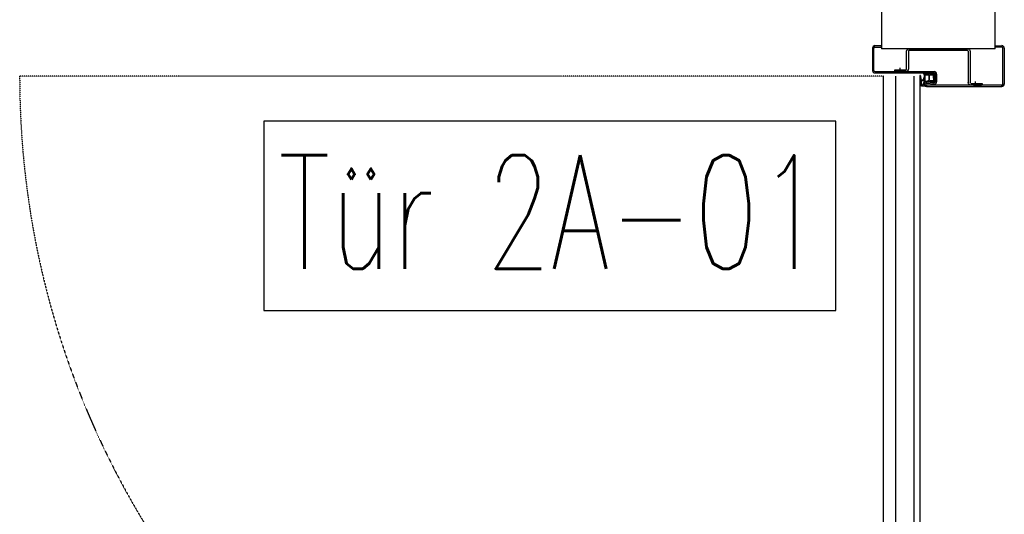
# Model space of a CAD drawing. Header units: millimetres. Extents: x -4577 to 1032787, y -66234 to 201209.
# Tile 31 of 256: x 16432 to 17515, y -41439 to -40895. Entities that reach past the tile are written whole.
import ezdxf
from ezdxf.enums import TextEntityAlignment as Align

# ---------------------------------------------------------------- set-up
doc = ezdxf.new("R2010")
doc.units = ezdxf.units.MM
doc.linetypes.add('510_5_2OG_ELT_1004$0$11-07-22_DS_2OG$0$AUSGEZOGEN', pattern=[0])
doc.linetypes.add('510_5_2OG_ELT_1004$0$11-07-22_DS_2OG$0$STRICHLINIE_S4', pattern=[0.095, 0.06, -0.035])
doc.layers.add('510_5_2OG_ELT_1004$0$11-07-22_DS_2OG$0$2DMitte', color=8, linetype='510_5_2OG_ELT_1004$0$11-07-22_DS_2OG$0$AUSGEZOGEN')
doc.layers.add('510_5_2OG_ELT_1004$0$11-07-22_DS_2OG$0$Mieterausbau', color=8, linetype='510_5_2OG_ELT_1004$0$11-07-22_DS_2OG$0$AUSGEZOGEN')
doc.styles.add('510_5_2OG_ELT_1004$0$Standard', font='simplex.shx')

# ---------------------------------------------------------------- blocks, each defined once
blk = doc.blocks.new('510_5_2OG_ELT_1004$0$11-07-22_DS_2OG$0$LascheTyp2', base_point=(-0.048, 0))
for p, q in [((0.033, 0.0372), (0.033, 0.0027)), ((0.035, 0.0027), (0.035, 0.0372)), ((0.0357, 0.038), (0.048, 0.038)), ((-0.035, 0.0222), (-0.035, 0.0027)), ((-0.033, 0.0027), (-0.033, 0.0222)), ((0.0322, 0.002), (-0.0323, 0.002)), ((-0.0323, 0), (0.0322, 0))]:
    blk.add_line(p, q)
for points in [[(0.048, 0.038), (0.048, 0.04), (0.0357, 0.04)], [(-0.0358, 0.025), (-0.048, 0.025), (-0.048, 0.023), (-0.0358, 0.023)]]:
    blk.add_lwpolyline(points)
for centre, radius, start, end in [((0.0357, 0.0372), 0.00275, 90, 180), ((0.0357, 0.0372), 0.00075, 90, 180), ((0.041, 0.0386), 0.00268, 31.0482, 148.9518), ((-0.0419, 0.0236), 0.00268, 31.0482, 148.9518), ((-0.0358, 0.0222), 0.00275, 0, 90), ((-0.0358, 0.0222), 0.00075, 360, 90), ((-0.0323, 0.0027), 0.00275, 180, 270), ((-0.0323, 0.0027), 0.00075, 180, 270), ((0.0322, 0.0027), 0.00075, 270, 360), ((0.0322, 0.0027), 0.00275, 270, 360)]:
    blk.add_arc(centre, radius, start, end)
at = {"layer": '510_5_2OG_ELT_1004$0$11-07-22_DS_2OG$0$2DMitte'}
for p, q in [((0.041, 0.042), (0.041, 0.036)), ((-0.0419, 0.027), (-0.0419, 0.021))]:
    blk.add_line(p, q, dxfattribs=at)
blk = doc.blocks.new('510_5_2OG_ELT_1004$0$11-07-22_DS_2OG$0$DichtngEinbau', base_point=(-0.0125, -0.005, -0.0044))
for p, q in [((-0.0124, 0.0096), (-0.0111, 0.0108)), ((-0.0111, 0.0108), (-0.0111, 0.0115)), ((-0.0107, 0.0115), (-0.0107, 0.0109)), ((-0.0039, 0.0115), (-0.0018, 0.0099)), ((-0.0124, 0.0074), (-0.0113, 0.0086)), ((-0.0124, 0.0049), (-0.0113, 0.006)), ((-0.0113, 0.0098), (-0.0121, 0.0092)), ((-0.0113, 0.0077), (-0.0121, 0.0071)), ((-0.0113, 0.0051), (-0.0121, 0.0045)), ((-0.0115, 0.0008), (-0.0113, 0.0051)), ((-0.0113, 0.0086), (-0.0113, 0.0098)), ((-0.0113, 0.006), (-0.0113, 0.0077)), ((-0.0084, 0.0002), (-0.0111, 0.0002)), ((-0.0105, 0.0012), (-0.0103, 0.0048)), ((-0.0103, 0.0061), (-0.0103, 0.0096)), ((-0.0038, 0.0009), (-0.0102, 0.0009)), ((-0.0044, 0.0058), (-0.01, 0.0058)), ((-0.01, 0.0051), (-0.0044, 0.0051)), ((-0.0064, -0.0004), (-0.0077, 0)), ((-0.0029, 0.0002), (-0.0062, 0.0002)), ((-0.0039, 0.0101), (-0.0041, 0.0061)), ((-0.0035, 0.0013), (-0.0041, 0.0048)), ((-0.003, 0.0074), (-0.0031, 0.0061)), ((-0.0031, 0.0061), (-0.0023, 0.0042)), ((-0.0027, 0.0021), (-0.0031, 0.0049)), ((-0.0028, 0.0041), (-0.0031, 0.0049)), ((-0.0029, 0.0097), (-0.003, 0.0085)), ((-0.003, 0.0085), (-0.002, 0.007)), ((-0.0024, 0.0068), (-0.003, 0.0074)), ((-0.002, 0.0094), (-0.0029, 0.0097)), ((-0.0125, -0.0012), (-0.0125, -0.0012)), ((-0.0094, -0.0043), (-0.0056, -0.0039)), ((-0.0091, -0.005), (0.001, -0.0039)), ((-0.0046, -0.0038), (0.0005, -0.0032)), ((0.0005, -0.0032), (0.0007, -0.0014)), ((0.0016, -0.0031), (0.0018, 0))]:
    blk.add_line(p, q)
for points in [[(-0.0124, -0.0011), (-0.0123, -0.001), (-0.0122, -0.0009), (-0.0121, -0.0008), (-0.012, -0.0007), (-0.0119, -0.0006), (-0.0119, -0.0005), (-0.0118, -0.0004), (-0.0117, -0.0003), (-0.0117, -0.0002), (-0.0116, 0), (-0.0116, 0.0001), (-0.0115, 0.0002), (-0.0115, 0.0004), (-0.0115, 0.0005), (-0.0115, 0.0006), (-0.0115, 0.0008)], [(-0.0123, -0.0013), (-0.0122, -0.0012), (-0.012, -0.0011), (-0.0119, -0.001), (-0.0118, -0.0009), (-0.0117, -0.0008), (-0.0116, -0.0007), (-0.0115, -0.0006), (-0.0114, -0.0004), (-0.0113, -0.0003), (-0.0112, -0.0001), (-0.0111, 0), (-0.0111, 0.0002)], [(-0.0105, 0.0012), (-0.0105, 0.0012), (-0.0105, 0.0011), (-0.0104, 0.0011), (-0.0104, 0.001), (-0.0104, 0.001), (-0.0103, 0.0009), (-0.0103, 0.0009), (-0.0102, 0.0009), (-0.0102, 0.0009)], [(-0.0077, 0), (-0.0078, 0.0001), (-0.008, 0.0001), (-0.0081, 0.0001), (-0.0082, 0.0001), (-0.0084, 0.0002)], [(-0.0046, -0.0038), (-0.0045, -0.0037), (-0.0044, -0.0036), (-0.0044, -0.0034), (-0.0043, -0.0033), (-0.0042, -0.0032), (-0.0042, -0.0031), (-0.0041, -0.0029), (-0.0041, -0.0028), (-0.0041, -0.0027), (-0.004, -0.0025), (-0.004, -0.0024), (-0.004, -0.0022), (-0.004, -0.0021), (-0.004, -0.0019), (-0.0041, -0.0018), (-0.0041, -0.0017), (-0.0041, -0.0015), (-0.0042, -0.0014), (-0.0042, -0.0013), (-0.0043, -0.0011), (-0.0043, -0.001), (-0.0044, -0.0009), (-0.0045, -0.0008), (-0.0046, -0.0007), (-0.0047, -0.0006), (-0.0048, -0.0005), (-0.0049, -0.0004), (-0.005, -0.0003), (-0.0051, -0.0002), (-0.0052, -0.0001), (-0.0054, -0.0001), (-0.0055, 0), (-0.0056, 0), (-0.0058, 0.0001), (-0.0059, 0.0001), (-0.006, 0.0001), (-0.0062, 0.0002)], [(-0.0038, 0.0009), (-0.0037, 0.0009), (-0.0037, 0.0009), (-0.0036, 0.0009), (-0.0036, 0.001), (-0.0035, 0.001), (-0.0035, 0.0011), (-0.0035, 0.0011), (-0.0035, 0.0012), (-0.0035, 0.0012), (-0.0035, 0.0013)], [(0.0018, 0), (0.0018, 0), (0.0018, 0.0001), (0.0018, 0.0001), (0.0017, 0.0001), (0.0017, 0.0002), (0.0017, 0.0002), (0.0016, 0.0002), (0.0016, 0.0002), (0.0016, 0.0002), (0.0015, 0.0002), (0.0015, 0.0002), (0.0015, 0.0002)], [(-0.0124, -0.0011), (-0.0124, -0.0011), (-0.0125, -0.0011), (-0.0125, -0.0011), (-0.0125, -0.0011), (-0.0125, -0.0011), (-0.0125, -0.0012), (-0.0125, -0.0012), (-0.0125, -0.0012), (-0.0125, -0.0012), (-0.0125, -0.0012), (-0.0125, -0.0013), (-0.0125, -0.0013), (-0.0124, -0.0013), (-0.0124, -0.0013), (-0.0124, -0.0013), (-0.0124, -0.0013), (-0.0124, -0.0013), (-0.0123, -0.0013), (-0.0123, -0.0013)], [(-0.0094, -0.0043), (-0.0095, -0.0043), (-0.0095, -0.0044), (-0.0096, -0.0044), (-0.0096, -0.0045), (-0.0096, -0.0045), (-0.0096, -0.0046), (-0.0096, -0.0046), (-0.0096, -0.0047), (-0.0096, -0.0047), (-0.0096, -0.0048), (-0.0096, -0.0048), (-0.0095, -0.0049), (-0.0095, -0.0049), (-0.0094, -0.0049), (-0.0094, -0.005), (-0.0093, -0.005), (-0.0093, -0.005), (-0.0092, -0.005), (-0.0092, -0.005), (-0.0091, -0.005), (-0.0091, -0.005)], [(-0.0056, -0.0039), (-0.0055, -0.0038), (-0.0054, -0.0037), (-0.0053, -0.0036), (-0.0052, -0.0035), (-0.0052, -0.0034), (-0.0051, -0.0033), (-0.005, -0.0032), (-0.005, -0.0031), (-0.0049, -0.0029), (-0.0049, -0.0028), (-0.0049, -0.0027), (-0.0049, -0.0026), (-0.0049, -0.0024), (-0.0049, -0.0023), (-0.0049, -0.0022), (-0.0049, -0.002), (-0.0049, -0.0019), (-0.0049, -0.0018), (-0.005, -0.0017), (-0.005, -0.0016), (-0.0051, -0.0014), (-0.0051, -0.0013), (-0.0052, -0.0012), (-0.0053, -0.0011), (-0.0054, -0.001), (-0.0055, -0.0009), (-0.0056, -0.0008), (-0.0057, -0.0008), (-0.0058, -0.0007), (-0.0059, -0.0006), (-0.006, -0.0006), (-0.0061, -0.0005), (-0.0062, -0.0005), (-0.0064, -0.0004)], [(0.0007, -0.0014), (0.0007, -0.0014), (0.0007, -0.0013), (0.0007, -0.0013), (0.0006, -0.0013), (0.0006, -0.0013), (0.0006, -0.0012), (0.0006, -0.0012), (0.0006, -0.0012), (0.0005, -0.0012), (0.0005, -0.0012)], [(0.0005, -0.0032), (0.0005, -0.0032), (0.0005, -0.0032), (0.0005, -0.0032), (0.0005, -0.0032), (0.0005, -0.0032)], [(0.001, -0.0039), (0.0011, -0.0038), (0.0011, -0.0038), (0.0012, -0.0037), (0.0013, -0.0037), (0.0013, -0.0036), (0.0014, -0.0035), (0.0015, -0.0034), (0.0015, -0.0033), (0.0015, -0.0032), (0.0015, -0.0032), (0.0016, -0.0031)]]:
    blk.add_lwpolyline(points)
for centre, radius, start, end in [((-0.0109, 0.0115), 0.0002, 0, 180), ((-0.0027, -0.0423), 0.0538, 91.236, 98.5123), ((-0.0123, 0.0094), 0.00025, 140.7288, 305.245), ((-0.0123, 0.0073), 0.00025, 140.7288, 305.245), ((-0.0123, 0.0047), 0.00025, 140.7288, 305.245), ((-0.01, 0.0096), 0.0003, 98.8852, 180), ((-0.01, 0.0061), 0.0003, 180, 270), ((-0.01, 0.0048), 0.0003, 90, 180), ((-0.0032, -0.0334), 0.0439, 91.2931, 98.8852), ((-0.0044, 0.0061), 0.0003, 270, 357.7974), ((-0.0044, 0.0048), 0.0003, 357.7974, 90), ((-0.0042, 0.0102), 0.0003, 357.7974, 91.2931), ((0, 0.0025), 0.00376, 218.6551, 277.7243), ((-0.0025, 0.0042), 0.00025, 199.0115, 3.5277), ((0, 0.0025), 0.00276, 186.3634, 302.309), ((-0.0022, 0.0069), 0.00025, 216.165, 20.6812), ((-0.0019, 0.0097), 0.00025, 253.5154, 58.0316)]:
    blk.add_arc(centre, radius, start, end)
blk = doc.blocks.new('510_5_2OG_ELT_1004')
at = {"layer": '510_5_2OG_ELT_1004$0$11-07-22_DS_2OG$0$Mieterausbau', "linetype": 'Continuous'}
h = blk.add_hatch(dxfattribs=at)
h.set_pattern_fill('SCHRAFFUR_1', color=256, scale=1000, style=0, pattern_type=2)
h.set_pattern_definition([(90, (1895.797, -66891.69), (-40, 5e-15), []), (90, (1875.797, -66891.69), (-40, 5e-15), [])])
h.paths.add_polyline_path([(17422, -41906.9), (17382, -41906.9), (17382, -40956.9), (17422, -40956.9)], flags=0)
at = {"layer": '510_5_2OG_ELT_1004$0$11-07-22_DS_2OG$0$Mieterausbau', "linetype": '510_5_2OG_ELT_1004$0$11-07-22_DS_2OG$0$AUSGEZOGEN'}
for p, q in [((17505, -40926.9), (17505, -40401.9)), ((17380, -40726.9), (17380, -40926.9)), ((17370, -40926.1), (17370, -40950.6)), ((17370, -40926.1), (17370, -40950.6)), ((17371.5, -40950.6), (17371.5, -40926.1)), ((17371.5, -40950.6), (17371.5, -40926.1)), ((17380, -40923.4), (17372.8, -40923.4)), ((17380, -40923.4), (17372.8, -40923.4)), ((17380, -40923.4), (17372.8, -40923.4)), ((17380, -40923.4), (17372.8, -40923.4)), ((17372.8, -40924.9), (17380, -40924.9)), ((17372.8, -40924.9), (17380, -40924.9)), ((17380, -40924.9), (17380, -40923.4)), ((17380, -40924.9), (17380, -40923.4)), ((17505, -40924.9), (17505, -40923.4)), ((17505, -40924.9), (17505, -40923.4)), ((17505, -40923.4), (17512.3, -40923.4)), ((17505, -40923.4), (17512.3, -40923.4)), ((17505, -40923.4), (17512.3, -40923.4)), ((17505, -40923.4), (17512.3, -40923.4)), ((17512.3, -40924.9), (17505, -40924.9)), ((17512.3, -40924.9), (17505, -40924.9)), ((17513.5, -40965.6), (17513.5, -40926.1)), ((17513.5, -40965.6), (17513.5, -40926.1)), ((17515, -40926.1), (17515, -40965.6)), ((17515, -40926.1), (17515, -40965.6)), ((17505, -40926.9), (17380, -40926.9)), ((17371.5, -40950.6), (17370, -40950.6)), ((17371.5, -40950.6), (17370, -40950.6)), ((17371.5, -40950.6), (17370, -40950.6)), ((17372.8, -40951.9), (17437.8, -40951.9)), ((17372.8, -40953.4), (17437.8, -40953.4)), ((17439, -40954.6), (17439, -40963.1)), ((17440.5, -40954.6), (17440.5, -40963.1)), ((17437.5, -40964.3), (17429.5, -40963.4)), ((17437.8, -40965.9), (17429.5, -40964.9)), ((17429.5, -40966.9), (17429.5, -40968.4)), ((17482.5, -40966.9), (17490, -40966.9)), ((17482.5, -40966.9), (17490, -40966.9)), ((17512.3, -40966.9), (17512.3, -40968.4)), ((17512.3, -40966.9), (17512.3, -40968.4)), ((17513.5, -40965.6), (17515, -40965.6)), ((17513.5, -40965.6), (17515, -40965.6)), ((17513.5, -40965.6), (17515, -40965.6)), ((17513.5, -40965.6), (17515, -40965.6)), ((17329.9, -41006.5), (16700.6, -41006.5)), ((16700.6, -41006.5), (16700.6, -41214.8)), ((17329.9, -41214.8), (17329.9, -41006.5)), ((16700.6, -41214.8), (17329.9, -41214.8))]:
    blk.add_line(p, q, dxfattribs=at)
at = {"layer": '510_5_2OG_ELT_1004$0$11-07-22_DS_2OG$0$Mieterausbau', "linetype": '510_5_2OG_ELT_1004$0$11-07-22_DS_2OG$0$STRICHLINIE_S4'}
blk.add_line((17382, -40956.9), (16432, -40956.9), dxfattribs=at)
at = {"layer": '510_5_2OG_ELT_1004$0$11-07-22_DS_2OG$0$Mieterausbau', "linetype": '510_5_2OG_ELT_1004$0$11-07-22_DS_2OG$0$AUSGEZOGEN'}
blk.add_lwpolyline([(17422, -40956.9), (17422, -41906.9), (17382, -41906.9), (17382, -40956.9)], dxfattribs=at)
blk.add_lwpolyline([(17429.5, -40966.9), (17429.5, -40968.4), (17512.3, -40968.4), (17512.3, -40966.9), (17429.5, -40966.9)], close=True, dxfattribs=at)
blk.add_lwpolyline([(17429.5, -40966.9), (17429.5, -40968.4), (17512.3, -40968.4), (17512.3, -40966.9), (17429.5, -40966.9)], close=True, dxfattribs=at)
for centre, radius, start, end in [((17372.8, -40926.1), 2.75, 90, 180), ((17372.8, -40926.1), 2.75, 90, 180), ((17372.8, -40926.1), 1.25, 90, 180), ((17372.8, -40926.1), 1.25, 90, 180), ((17512.3, -40926.1), 2.75, 0, 90), ((17512.3, -40926.1), 2.75, 0, 90), ((17512.3, -40926.1), 1.25, 0, 90), ((17512.3, -40926.1), 1.25, 0, 90), ((17372.8, -40950.6), 2.75, 180, 270), ((17372.8, -40950.6), 1.25, 180, 270), ((17437.8, -40954.6), 2.75, 0, 90), ((17437.8, -40954.6), 1.25, 0, 90), ((17429.5, -40965.9), 2.5, 76.1775, 270), ((17429.5, -40965.9), 1, 76.1775, 270), ((17437.8, -40963.1), 2.75, 256.1775, 0), ((17437.8, -40963.1), 1.25, 256.1775, 0), ((17512.3, -40965.6), 2.75, 270, 0), ((17512.3, -40965.6), 1.25, 270, 0), ((17512.3, -40965.6), 2.75, 270, 0), ((17512.3, -40965.6), 1.25, 270, 0)]:
    blk.add_arc(centre, radius, start, end, dxfattribs=at)
at = {"layer": '510_5_2OG_ELT_1004$0$11-07-22_DS_2OG$0$Mieterausbau', "linetype": '510_5_2OG_ELT_1004$0$11-07-22_DS_2OG$0$STRICHLINIE_S4'}
blk.add_arc((17382, -40956.9), 950, 180, 270, dxfattribs=at)
at = {"layer": '510_5_2OG_ELT_1004$0$11-07-22_DS_2OG$0$Mieterausbau', "linetype": '510_5_2OG_ELT_1004$0$11-07-22_DS_2OG$0$AUSGEZOGEN', "xscale": 1000, "yscale": -1000, "zscale": 1000}
blk.add_blockref('510_5_2OG_ELT_1004$0$11-07-22_DS_2OG$0$LascheTyp2', (17394.5, -40926.9), dxfattribs=at)
at = {"layer": '510_5_2OG_ELT_1004$0$11-07-22_DS_2OG$0$Mieterausbau', "linetype": '510_5_2OG_ELT_1004$0$11-07-22_DS_2OG$0$AUSGEZOGEN', "xscale": 1000, "yscale": 1000, "zscale": 1000, "rotation": 270}
blk.add_blockref('510_5_2OG_ELT_1004$0$11-07-22_DS_2OG$0$DichtngEinbau', (17422, -40953.4), dxfattribs=at)
blk.add_blockref('510_5_2OG_ELT_1004$0$11-07-22_DS_2OG$0$DichtngEinbau', (17422, -40953.4), dxfattribs=at)
at = {"layer": '510_5_2OG_ELT_1004$0$11-07-22_DS_2OG$0$Mieterausbau', "linetype": '510_5_2OG_ELT_1004$0$11-07-22_DS_2OG$0$AUSGEZOGEN', "style": '510_5_2OG_ELT_1004$0$Standard', "width": 0.621557}
blk.add_text('Tür 2A-01', height=125, rotation=0.0003, dxfattribs=at).set_placement((16716.6, -41169), (17316, -41169), align=Align.FIT)

msp = doc.modelspace()

# ---------------------------------------------------------------- block references
msp.add_blockref('510_5_2OG_ELT_1004', (0, -0.1))

doc.saveas('drawing.dxf')
